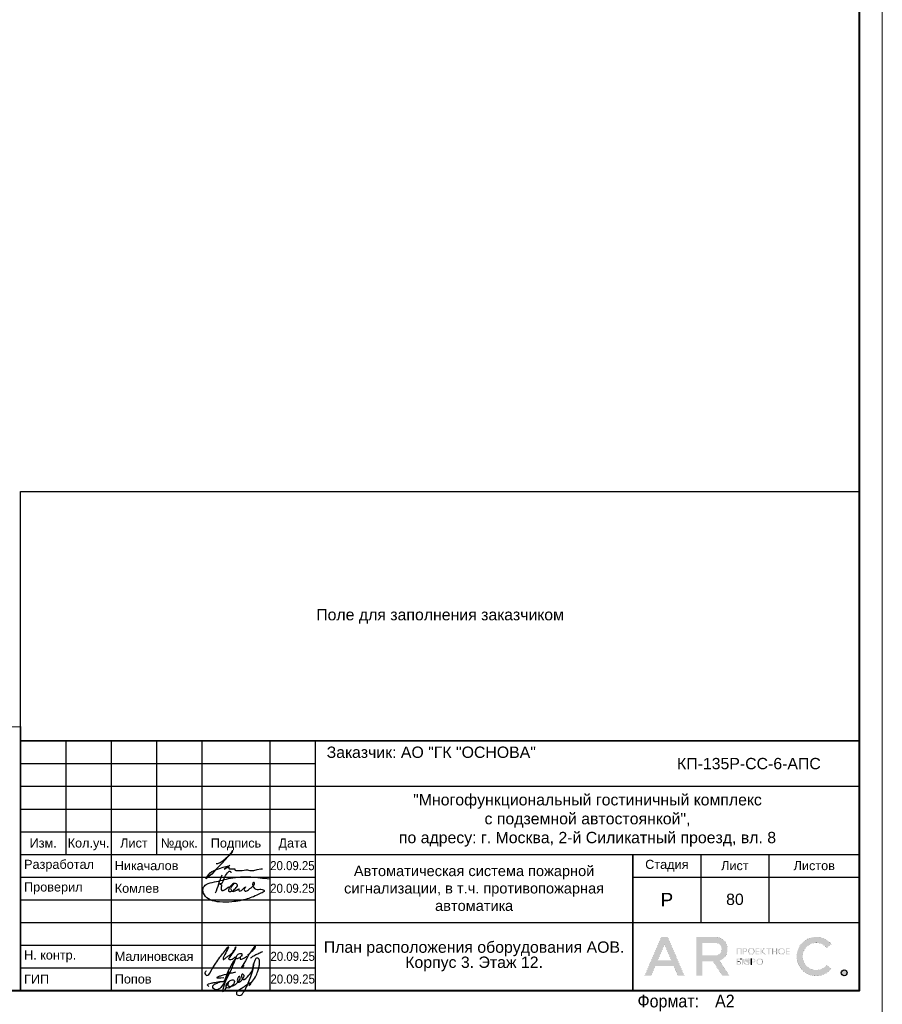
# Model space of a CAD drawing. Header units: millimetres. Extents: x -195178 to 1761886, y 140622 to 301105.
# Tile 67 of 131: x 612292 to 631311, y 224498 to 246211. Entities that reach past the tile are written whole.
import ezdxf
from ezdxf.enums import TextEntityAlignment as Align

# ---------------------------------------------------------------- set-up
doc = ezdxf.new("R2010")
doc.units = ezdxf.units.MM
doc.layers.get('Defpoints').update_dxf_attribs({"color": 252})
for name, color, linetype, lineweight in [('DB CP Оформление', 7, 'Continuous', 25), ('Охрана входов', 252, 'Continuous', 30), ('Рамка', 7, 'Continuous', 18)]:
    doc.layers.add(name, color=color, linetype=linetype, lineweight=lineweight)
doc.layers.add('DB CP Подписи', color=7, linetype='Continuous', lineweight=25, true_color=0x0a45f5)
doc.layers.add('Автоматика', color=1, linetype='Continuous')
doc.layers.add('формат', color=250, linetype='Continuous')
doc.styles.add('Arial', font='arial.ttf', dxfattribs={"width": 0.9, "height": 699.9999999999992})
doc.styles.add('CP.Text', font='arial.ttf')
doc.styles.add('CP.Text дата', font='arial.ttf', dxfattribs={"width": 0.9})

# ---------------------------------------------------------------- blocks, each defined once
blk = doc.blocks.new('*U29')
at = {"color": 0, "lineweight": 0}
blk.add_lwpolyline([(-594, 4.393872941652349e-15), (6.661338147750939e-14, 6.661338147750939e-14), (3.331937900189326e-14, 420.0000000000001), (-594.0000000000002, 420.0000000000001)], close=True, dxfattribs=at)
at = {"lineweight": 40}
blk.add_lwpolyline([(-574, 5.000000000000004), (-4.999999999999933, 5.000000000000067), (-4.999999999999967, 415.0000000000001), (-574.0000000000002, 415.0000000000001)], close=True, dxfattribs=at)
at = {"style": 'Arial', "width": 0.9}
blk.add_text('Формат:', height=2.8, dxfattribs=at).set_placement((-53.97311837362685, 1.250000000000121))
at = {"style": 'Arial', "width": 0.9, "flags": 8}
blk.add_attdef('FORMAT', (-36.87188609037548, 1.257088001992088), '', height=2.8, dxfattribs=at)
blk = doc.blocks.new('Попов')
at = {"layer": 'DB CP Подписи', "color": 160, "true_color": 0x0a45f5}
for points in [[(7.394956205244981, 7.032094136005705), (4.284556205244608, 0.8400941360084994), (3.982156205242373, 0.4944941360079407), (3.665356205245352, 0.2583778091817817), (3.190156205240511, 0.09837780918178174), (2.801356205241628, 0.2064941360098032), (2.509696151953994, 0.451294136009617), (2.383756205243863, 0.7680941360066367), (2.429696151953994, 0.9984941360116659), (2.62855620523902, 1.243294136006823), (3.319756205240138, 1.603294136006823), (3.895756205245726, 1.848094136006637), (4.370956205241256, 1.992094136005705), (4.918156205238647, 1.992094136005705)], [(7.394956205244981, 7.032094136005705), (6.962956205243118, 6.427294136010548), (4.918156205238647, 1.992094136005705)], [(8.094156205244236, 0.03369413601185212), (8.828556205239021, 0.5520941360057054), (9.980556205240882, 1.272094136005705), (10.85895620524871, 1.761694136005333), (10.41255620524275, 1.084894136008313), (11.57895620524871, 2.611294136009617), (12.16935620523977, 3.84969413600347), (12.471756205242, 4.713694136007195), (12.629696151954, 5.419294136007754), (12.689696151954, 6.2400941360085), (12.54375620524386, 6.945694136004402), (12.34215620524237, 7.075294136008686), (12.03975620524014, 7.075294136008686), (11.64969615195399, 6.6000941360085), (11.379696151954, 5.779294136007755), (11.21895620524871, 4.728094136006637), (10.72935620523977, 3.014494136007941), (9.418956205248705, 0.0336941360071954)], [(5.979696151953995, 4.069175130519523), (4.859696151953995, -0.1216221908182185), (5.311356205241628, 0.624094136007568), (5.311356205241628, 0.8688941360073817), (5.624396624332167, 1.697142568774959), (6.247356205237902, 2.150494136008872), (6.650556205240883, 2.323294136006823), (6.909756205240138, 2.323294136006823), (7.125756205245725, 2.150494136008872), (7.125756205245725, 1.747294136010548), (6.82335620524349, 1.243294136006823), (6.333756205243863, 0.7968941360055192), (5.714556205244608, 0.5088941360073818), (5.412156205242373, 0.5952941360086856), (5.49855620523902, 1.286494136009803), (5.817585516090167, 1.879286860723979), (5.714556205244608, 1.286494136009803), (5.829756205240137, 0.9552941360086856), (6.146556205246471, 0.8832941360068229), (6.794556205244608, 1.012894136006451), (7.528956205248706, 1.459294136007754), (8.119356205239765, 2.064094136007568), (8.407356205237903, 2.510494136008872), (8.407356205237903, 2.899294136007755), (8.320956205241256, 3.028894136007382), (8.090556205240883, 2.956894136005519), (7.816956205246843, 2.366494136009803), (7.816956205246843, 1.963294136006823), (7.989756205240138, 1.776094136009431), (8.364156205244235, 1.891294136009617), (8.82495620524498, 2.323294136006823), (9.055356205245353, 2.697694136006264), (9.271356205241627, 3.302494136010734), (9.012156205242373, 3.561694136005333), (8.882556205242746, 3.561694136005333), (8.709696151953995, 3.3600941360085), (8.709696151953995, 2.978377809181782), (9.039696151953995, 2.408377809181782), (10.349696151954, 3.378377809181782), (11.11969615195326, 4.410259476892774), (11.27818451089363, 5.133235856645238), (11.35539592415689, 5.654323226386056), (11.38831620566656, 5.819447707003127), (11.35539592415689, 5.654323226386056)], [(3.521356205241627, 2.971294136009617), (3.294445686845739, 2.859738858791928), (4.789696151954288, 2.859738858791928)], [(3.521356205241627, 2.971294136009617), (4.126156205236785, 3.244894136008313), (4.932556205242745, 3.475294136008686), (6.444556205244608, 3.835294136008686), (7.495756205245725, 4.080094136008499)], [(1.534156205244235, 0.8688941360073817), (1.303756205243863, 1.041694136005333), (1.217356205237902, 1.214494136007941), (1.447756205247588, 1.416094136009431), (2.038156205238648, 1.603294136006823), (2.815756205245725, 1.761694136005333), (3.506956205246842, 1.876894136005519), (4.357209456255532, 1.989153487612), (4.918156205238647, 1.992094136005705)]]:
    blk.add_spline(points, degree=3, dxfattribs=at)
at = {"layer": 'DB CP Подписи'}
blk.add_spline([(8.094156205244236, 0.03369413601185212), (7.791756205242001, -0.2544480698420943), (7.618956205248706, -0.4847058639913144), (7.618956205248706, -0.8015058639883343), (7.950156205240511, -1.060705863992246), (8.569356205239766, -1.060705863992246), (8.943756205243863, -0.7583058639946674), (9.116556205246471, -0.4991058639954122), (9.418956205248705, 0.0336941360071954)], degree=3, dxfattribs=at)
blk = doc.blocks.new('A$Cf51998ab')
at = {"layer": 'DB CP Подписи'}
for points in [[(2.024743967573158, 7.175397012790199), (0.02474396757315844, 3.175397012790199), (2.524743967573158, 0.1753970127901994), (9.524743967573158, 6.675397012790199), (17.02474396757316, 19.1753970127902), (23.52474396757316, 28.6753970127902), (29.02474396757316, 35.6753970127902), (35.52474396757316, 43.6753970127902), (36.52474396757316, 44.6753970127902), (30.02474396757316, 30.6753970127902), (28.52474396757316, 26.1753970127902), (28.52474396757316, 25.1753970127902), (31.52474396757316, 26.6753970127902), (36.02474396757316, 30.1753970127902), (43.52474396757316, 36.1753970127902), (45.52474396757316, 39.1753970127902), (47.52474396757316, 42.6753970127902), (47.52474396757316, 43.1753970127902), (48.02474396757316, 44.1753970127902), (40.52474396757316, 31.1753970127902), (37.52474396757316, 25.6753970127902), (40.52474396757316, 25.1753970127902), (47.02474396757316, 28.6753970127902), (47.52474396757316, 29.1753970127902)], [(66.52474396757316, 31.6753970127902), (75.02474396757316, 39.1753970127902), (79.02474396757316, 43.6753970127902), (79.52474396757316, 46.6753970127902), (75.02474396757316, 41.6753970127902), (69.02474396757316, 32.6753970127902), (61.02474396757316, 18.6753970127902), (57.02474396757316, 11.6753970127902), (61.52474396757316, 15.6753970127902)], [(57.52474396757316, 34.1753970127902), (54.52474396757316, 34.1753970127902), (50.02474396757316, 31.1753970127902), (49.52474396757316, 26.1753970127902), (54.02474396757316, 27.6753970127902), (56.02474396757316, 29.1753970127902), (58.02474396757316, 33.1753970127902), (57.52474396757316, 34.1753970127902)], [(71.80259313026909, 27.23596012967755), (75.18207571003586, 30.02247973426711), (81.43411698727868, 33.40007838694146), (87.77064376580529, 36.27103771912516), (91.06563812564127, 37.45319772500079)], [(59.02474396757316, 30.6753970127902), (55.49455854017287, 28.71229258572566), (55.52474396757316, 25.6753970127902), (57.52474396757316, 25.6753970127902), (62.02474396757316, 27.6753970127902), (65.02474396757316, 29.6753970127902), (65.52474396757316, 30.1753970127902)]]:
    blk.add_spline(points, degree=3, dxfattribs=at)
blk = doc.blocks.new('Лого')
at = {"layer": 'DB CP Оформление'}
h = blk.add_hatch(color=0, dxfattribs=at)
edge = h.paths.add_edge_path()
edge.add_line((-3.149615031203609, 491.8564630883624), (-2.145539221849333, 491.0307320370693))
edge.add_arc((-5.466713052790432, 493.7619962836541), 4.300000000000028, 39.43316774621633, 320.5668322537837, ccw=False)
edge.add_line((-2.145539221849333, 496.4932605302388), (-3.149615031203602, 495.6675294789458))
edge.add_arc((-5.466713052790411, 493.7619962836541), 3.000000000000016, 39.43316774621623, 320.5668322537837)
edge = h.paths.add_edge_path()
edge.add_arc((0.7039796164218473, 490.1453402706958), 0.65, 0, 360)
h.paths.add_polyline_path([(-38.91856638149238, 496.3972109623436), (-37.43639440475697, 492.9290438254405), (-40.40073835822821, 492.9290438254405)], flags=16)
edge = h.paths.add_edge_path(flags=16)
edge.add_line((-30.56831019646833, 493.9825875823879), (-27.63778042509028, 493.9825875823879))
edge.add_arc((-27.63778042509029, 495.2825875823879), 1.299999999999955, 270.0000000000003, 360.0000000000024)
edge.add_line((-26.33778042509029, 495.2825875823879), (-26.33778042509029, 495.4512324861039))
edge.add_arc((-27.63778042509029, 495.4512324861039), 1.300000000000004, 359.9999999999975, 449.9999999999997)
edge.add_line((-27.63778042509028, 496.7512324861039), (-30.56831019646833, 496.7512324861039))
edge.add_line((-30.56831019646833, 496.7512324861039), (-30.56831019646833, 493.9825875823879))
h.paths.add_polyline_path([(-35.9689509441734, 489.4953402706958), (-36.88082038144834, 491.6290438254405), (-40.956312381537, 491.6290438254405), (-41.8681818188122, 489.4953402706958), (-43.28192242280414, 489.4953402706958), (-39.6254366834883, 498.0512324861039), (-38.21169607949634, 498.0512324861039), (-34.55521034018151, 489.4953402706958)])
edge = h.paths.add_edge_path()
edge.add_line((-30.56831019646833, 489.4953402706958), (-31.86831019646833, 489.4953402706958))
edge.add_line((-31.86831019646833, 489.4953402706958), (-31.86831019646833, 498.0512324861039))
edge.add_line((-31.86831019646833, 498.0512324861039), (-27.63778042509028, 498.0512324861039))
edge.add_arc((-27.63778042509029, 495.4512324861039), 2.600000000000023, 0, 89.99999999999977, ccw=False)
edge.add_line((-25.03778042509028, 495.4512324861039), (-25.03778042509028, 495.2825875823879))
edge.add_arc((-27.63778042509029, 495.2825875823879), 2.600000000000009, -70.23716168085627, 0, ccw=False)
edge.add_line((-26.75864866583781, 492.8357268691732), (-24.6131234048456, 489.4953402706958))
edge.add_line((-24.6131234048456, 489.4953402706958), (-26.15818166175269, 489.4953402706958))
edge.add_line((-26.15818166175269, 489.4953402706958), (-28.20534579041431, 492.6825875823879))
edge.add_line((-28.20534579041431, 492.6825875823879), (-30.56831019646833, 492.6825875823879))
edge.add_line((-30.56831019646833, 492.6825875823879), (-30.56831019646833, 489.4953402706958))
edge = h.paths.add_edge_path(flags=16)
edge.add_line((-21.27053753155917, 492.6928723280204), (-21.27053753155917, 492.5228723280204))
edge.add_arc((-20.82053753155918, 492.5228723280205), 0.4499999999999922, 180.0000000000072, 270.0000000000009)
edge.add_line((-20.82053753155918, 492.0728723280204), (-20.69150461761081, 492.0728723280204))
edge.add_arc((-20.6915046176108, 492.5228723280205), 0.4500000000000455, 269.9999999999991, 359.9999999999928)
edge.add_line((-20.24150461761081, 492.5228723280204), (-20.24150461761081, 492.6928723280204))
edge.add_arc((-20.69150461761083, 492.6928723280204), 0.4500000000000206, 0, 89.99999999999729)
edge.add_line((-20.69150461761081, 493.1428723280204), (-20.82053753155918, 493.1428723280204))
edge.add_arc((-20.82053753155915, 492.6928723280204), 0.4500000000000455, 90.00000000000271, 180)
edge = h.paths.add_edge_path(flags=17)
edge.add_line((-21.62964566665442, 491.9228723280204), (-21.62964566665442, 492.5328723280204))
edge.add_line((-21.62964566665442, 492.5328723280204), (-21.45053753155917, 492.5328723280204))
edge.add_line((-21.45053753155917, 492.5328723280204), (-21.45053753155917, 492.5228723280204))
edge.add_arc((-20.85053753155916, 492.5228723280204), 0.6000000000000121, 180, 269.999999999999)
edge.add_line((-20.85053753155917, 491.9228723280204), (-20.66150461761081, 491.9228723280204))
edge.add_arc((-20.66150461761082, 492.5228723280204), 0.6000000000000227, 270.000000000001, 360)
edge.add_line((-20.06150461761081, 492.5228723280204), (-20.06150461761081, 492.6928723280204))
edge.add_arc((-20.66150461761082, 492.6928723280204), 0.6000000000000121, 0, 89.99999999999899)
edge.add_line((-20.66150461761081, 493.2928723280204), (-20.85053753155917, 493.2928723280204))
edge.add_arc((-20.85053753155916, 492.6928723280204), 0.6000000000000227, 90.00000000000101, 180)
edge.add_line((-21.45053753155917, 492.6928723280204), (-21.45053753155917, 492.6828723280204))
edge.add_line((-21.45053753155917, 492.6828723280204), (-21.62964566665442, 492.6828723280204))
edge.add_line((-21.62964566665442, 492.6828723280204), (-21.62964566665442, 493.2928723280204))
edge.add_line((-21.62964566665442, 493.2928723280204), (-21.80964566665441, 493.2928723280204))
edge.add_line((-21.80964566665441, 493.2928723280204), (-21.80964566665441, 491.9228723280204))
edge.add_line((-21.80964566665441, 491.9228723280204), (-21.62964566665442, 491.9228723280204))
edge = h.paths.add_edge_path(flags=16)
edge.add_line((-18.44160413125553, 492.6928723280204), (-18.44160413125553, 492.5228723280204))
edge.add_arc((-17.99160413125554, 492.5228723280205), 0.4499999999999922, 180.0000000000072, 270.0000000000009)
edge.add_line((-17.99160413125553, 492.0728723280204), (-17.86257121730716, 492.0728723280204))
edge.add_arc((-17.86257121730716, 492.5228723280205), 0.4500000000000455, 269.9999999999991, 359.9999999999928)
edge.add_line((-17.41257121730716, 492.5228723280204), (-17.41257121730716, 492.6928723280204))
edge.add_arc((-17.86257121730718, 492.6928723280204), 0.4500000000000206, 0, 89.99999999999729)
edge.add_line((-17.86257121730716, 493.1428723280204), (-17.99160413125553, 493.1428723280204))
edge.add_arc((-17.99160413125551, 492.6928723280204), 0.4500000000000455, 90.00000000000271, 180)
edge = h.paths.add_edge_path()
edge.add_line((-18.62160413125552, 492.6928723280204), (-18.62160413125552, 492.5228723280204))
edge.add_arc((-18.02160413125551, 492.5228723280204), 0.6000000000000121, 180, 269.999999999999)
edge.add_line((-18.02160413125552, 491.9228723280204), (-17.83257121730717, 491.9228723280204))
edge.add_arc((-17.83257121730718, 492.5228723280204), 0.6000000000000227, 270.000000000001, 360)
edge.add_line((-17.23257121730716, 492.5228723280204), (-17.23257121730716, 492.6928723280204))
edge.add_arc((-17.83257121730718, 492.6928723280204), 0.6000000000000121, 0, 89.99999999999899)
edge.add_line((-17.83257121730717, 493.2928723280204), (-18.02160413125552, 493.2928723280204))
edge.add_arc((-18.02160413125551, 492.6928723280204), 0.6000000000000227, 90.00000000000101, 180)
edge = h.paths.add_edge_path(flags=16)
edge.add_line((-13.61226025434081, 494.9777851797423), (-13.61226025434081, 494.8077851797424))
edge.add_arc((-13.16226025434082, 494.8077851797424), 0.4499999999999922, 180.0000000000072, 270.0000000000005)
edge.add_line((-13.16226025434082, 494.3577851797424), (-13.03322734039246, 494.3577851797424))
edge.add_arc((-13.03322734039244, 494.8077851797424), 0.4500000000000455, 269.9999999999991, 359.9999999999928)
edge.add_line((-12.58322734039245, 494.8077851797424), (-12.58322734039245, 494.9777851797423))
edge.add_arc((-13.03322734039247, 494.9777851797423), 0.4500000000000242, 0, 89.99999999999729)
edge.add_line((-13.03322734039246, 495.4277851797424), (-13.16226025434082, 495.4277851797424))
edge.add_arc((-13.16226025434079, 494.9777851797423), 0.4500000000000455, 90.00000000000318, 180)
edge = h.paths.add_edge_path()
edge.add_line((-13.79226025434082, 494.9777851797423), (-13.79226025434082, 494.8077851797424))
edge.add_arc((-13.19226025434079, 494.8077851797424), 0.6000000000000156, 180, 269.9999999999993)
edge.add_line((-13.19226025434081, 494.2077851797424), (-13.00322734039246, 494.2077851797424))
edge.add_arc((-13.00322734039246, 494.8077851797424), 0.6000000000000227, 270.000000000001, 360)
edge.add_line((-12.40322734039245, 494.8077851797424), (-12.40322734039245, 494.9777851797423))
edge.add_arc((-13.00322734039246, 494.9777851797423), 0.6000000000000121, 0, 89.99999999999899)
edge.add_line((-13.00322734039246, 495.5777851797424), (-13.19226025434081, 495.5777851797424))
edge.add_arc((-13.19226025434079, 494.9777851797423), 0.6000000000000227, 90.00000000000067, 180)
edge = h.paths.add_edge_path(flags=16)
edge.add_line((-20.28705089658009, 494.9777851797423), (-20.28705089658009, 494.8077851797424))
edge.add_arc((-19.8370508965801, 494.8077851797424), 0.4499999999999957, 180.0000000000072, 270.0000000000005)
edge.add_line((-19.83705089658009, 494.3577851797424), (-19.70801798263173, 494.3577851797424))
edge.add_arc((-19.70801798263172, 494.8077851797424), 0.4500000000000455, 269.9999999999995, 359.9999999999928)
edge.add_line((-19.25801798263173, 494.8077851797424), (-19.25801798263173, 494.9777851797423))
edge.add_arc((-19.70801798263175, 494.9777851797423), 0.4500000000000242, 0, 89.99999999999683)
edge.add_line((-19.70801798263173, 495.4277851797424), (-19.83705089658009, 495.4277851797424))
edge.add_arc((-19.83705089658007, 494.9777851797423), 0.4500000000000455, 90.00000000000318, 180)
edge = h.paths.add_edge_path()
edge.add_line((-20.46705089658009, 494.9777851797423), (-20.46705089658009, 494.8077851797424))
edge.add_arc((-19.86705089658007, 494.8077851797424), 0.6000000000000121, 180, 269.999999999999)
edge.add_line((-19.86705089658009, 494.2077851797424), (-19.67801798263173, 494.2077851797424))
edge.add_arc((-19.67801798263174, 494.8077851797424), 0.6000000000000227, 270.000000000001, 360)
edge.add_line((-19.07801798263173, 494.8077851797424), (-19.07801798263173, 494.9777851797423))
edge.add_arc((-19.67801798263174, 494.9777851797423), 0.6000000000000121, 0, 89.99999999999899)
edge.add_line((-19.67801798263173, 495.5777851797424), (-19.86705089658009, 495.5777851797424))
edge.add_arc((-19.86705089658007, 494.9777851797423), 0.6000000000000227, 90.00000000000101, 180)
edge = h.paths.add_edge_path(flags=16)
edge.add_arc((-19.22667760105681, 492.7878723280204), 0.1800000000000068, 270.0000000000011, 360)
edge.add_line((-19.04667760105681, 492.7878723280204), (-19.0466776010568, 492.9328723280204))
edge.add_arc((-19.22667760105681, 492.9328723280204), 0.1800000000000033, 0, 89.99999999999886)
edge.add_line((-19.2266776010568, 493.1128723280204), (-19.63443714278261, 493.1128723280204))
edge.add_line((-19.63443714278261, 493.1128723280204), (-19.6344371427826, 492.6078723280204))
edge.add_line((-19.6344371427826, 492.6078723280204), (-19.22667760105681, 492.6078723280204))
edge = h.paths.add_edge_path()
edge.add_line((-19.63443714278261, 491.9228723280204), (-19.81443714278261, 491.9228723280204))
edge.add_line((-19.81443714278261, 491.9228723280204), (-19.81443714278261, 493.2928723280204))
edge.add_line((-19.81443714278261, 493.2928723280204), (-19.2266776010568, 493.2928723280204))
edge.add_arc((-19.2266776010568, 492.9328723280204), 0.3600000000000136, 0, 89.99999999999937, ccw=False)
edge.add_line((-18.8666776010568, 492.9328723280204), (-18.86667760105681, 492.7878723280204))
edge.add_arc((-19.22667760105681, 492.7878723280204), 0.3600000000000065, -89.99999999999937, 0, ccw=False)
edge.add_line((-19.22667760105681, 492.4278723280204), (-19.63443714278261, 492.4278723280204))
edge.add_line((-19.63443714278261, 492.4278723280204), (-19.63443714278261, 491.9228723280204))
edge = h.paths.add_edge_path(flags=16)
edge.add_line((-22.41432519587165, 492.0728723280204), (-22.81592550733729, 492.0728723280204))
edge.add_line((-22.81592550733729, 492.0728723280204), (-22.81592550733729, 492.5700955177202))
edge.add_line((-22.81592550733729, 492.5700955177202), (-22.41432519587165, 492.5700955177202))
edge.add_arc((-22.41432519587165, 492.3900955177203), 0.17999999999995, -1.807620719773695e-11, 89.99999999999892, ccw=False)
edge.add_line((-22.23432519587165, 492.3900955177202), (-22.23432519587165, 492.2528723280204))
edge.add_arc((-22.41432519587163, 492.2528723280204), 0.1799999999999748, -90.00000000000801, 0, ccw=False)
h.paths.add_polyline_path([(-16.95626591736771, 495.5777851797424), (-17.51223811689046, 494.9677851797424), (-17.55459530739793, 494.9677851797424), (-17.55459530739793, 495.5777851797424), (-17.73459530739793, 495.5777851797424), (-17.73459530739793, 494.2077851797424), (-17.55459530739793, 494.2077851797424), (-17.55459530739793, 494.8177851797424), (-17.47826675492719, 494.8177851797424), (-16.92229455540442, 494.2077851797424), (-16.67874821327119, 494.2077851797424), (-17.32006333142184, 494.9114214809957), (-16.71271957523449, 495.5777851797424)])
edge = h.paths.add_edge_path()
edge.add_line((-22.10894538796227, 493.1128723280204), (-22.8159255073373, 493.1128723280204))
edge.add_line((-22.8159255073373, 493.1128723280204), (-22.81592550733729, 492.7200955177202))
edge.add_line((-22.81592550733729, 492.7200955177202), (-22.41432519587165, 492.7200955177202))
edge.add_arc((-22.41432519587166, 492.3600955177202), 0.3600000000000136, 0, 89.99999999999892, ccw=False)
edge.add_line((-22.05432519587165, 492.3600955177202), (-22.05432519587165, 492.2828723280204))
edge.add_arc((-22.41432519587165, 492.2828723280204), 0.3600000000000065, -89.99999999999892, 0, ccw=False)
edge.add_line((-22.41432519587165, 491.9228723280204), (-23.01592550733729, 491.9228723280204))
edge.add_line((-23.01592550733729, 491.9228723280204), (-23.01592550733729, 493.2928723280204))
edge.add_line((-23.01592550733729, 493.2928723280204), (-22.10894538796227, 493.2928723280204))
edge.add_line((-22.10894538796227, 493.2928723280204), (-22.10894538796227, 493.1128723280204))
h.paths.add_polyline_path([(-15.99401623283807, 495.3977851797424), (-16.45775531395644, 495.3977851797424), (-16.45775531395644, 495.5777851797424), (-15.35027715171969, 495.5777851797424), (-15.35027715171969, 495.3977851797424), (-15.81401623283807, 495.3977851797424), (-15.81401623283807, 494.2077851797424), (-15.99401623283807, 494.2077851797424)])
h.paths.add_polyline_path([(-14.219327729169, 494.9827851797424), (-14.219327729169, 495.5777851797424), (-14.039327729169, 495.5777851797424), (-14.039327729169, 494.2077851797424), (-14.219327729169, 494.2077851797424), (-14.219327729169, 494.8027851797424), (-14.92320967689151, 494.8027851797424), (-14.92320967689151, 494.2077851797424), (-15.10320967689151, 494.2077851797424), (-15.10320967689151, 495.5777851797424), (-14.92320967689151, 495.5777851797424), (-14.92320967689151, 494.9827851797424)])
h.paths.add_polyline_path([(-11.97615986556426, 494.8027851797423), (-11.97615986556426, 494.3877851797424), (-11.30687213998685, 494.3877851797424), (-11.30687213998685, 494.2077851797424), (-12.15615986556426, 494.2077851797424), (-12.15615986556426, 495.5777851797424), (-11.30687213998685, 495.5777851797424), (-11.30687213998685, 495.3977851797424), (-11.97615986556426, 495.3977851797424), (-11.97615986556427, 494.9827851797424), (-11.34484040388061, 494.9827851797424), (-11.34484040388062, 494.8027851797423)])
edge = h.paths.add_edge_path(flags=16)
edge.add_arc((-21.07411837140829, 495.0727851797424), 0.1800000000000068, 270.0000000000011, 360)
edge.add_line((-20.89411837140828, 495.0727851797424), (-20.89411837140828, 495.2177851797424))
edge.add_arc((-21.07411837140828, 495.2177851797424), 0.1800000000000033, 0, 89.99999999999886)
edge.add_line((-21.07411837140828, 495.3977851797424), (-21.48187791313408, 495.3977851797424))
edge.add_line((-21.48187791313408, 495.3977851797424), (-21.48187791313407, 494.8927851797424))
edge.add_line((-21.48187791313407, 494.8927851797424), (-21.07411837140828, 494.8927851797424))
h.paths.add_polyline_path([(-22.81592550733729, 494.2077851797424), (-23.01592550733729, 494.2077851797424), (-23.01592550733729, 495.5777851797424), (-21.90894538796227, 495.5777851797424), (-21.90894538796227, 494.2077851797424), (-22.10894538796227, 494.2077851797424), (-22.10894538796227, 495.3977851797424), (-22.81592550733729, 495.3977851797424)])
h.paths.add_polyline_path([(-18.65095050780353, 494.8027851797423), (-18.65095050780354, 494.3877851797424), (-17.98166278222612, 494.3877851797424), (-17.98166278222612, 494.2077851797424), (-18.83095050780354, 494.2077851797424), (-18.83095050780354, 495.5777851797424), (-17.98166278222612, 495.5777851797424), (-17.98166278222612, 495.3977851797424), (-18.65095050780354, 495.3977851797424), (-18.65095050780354, 494.9827851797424), (-18.01963104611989, 494.9827851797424), (-18.01963104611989, 494.8027851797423)])
edge = h.paths.add_edge_path()
edge.add_line((-21.48187791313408, 494.2077851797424), (-21.66187791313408, 494.2077851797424))
edge.add_line((-21.66187791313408, 494.2077851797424), (-21.66187791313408, 495.5777851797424))
edge.add_line((-21.66187791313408, 495.5777851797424), (-21.07411837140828, 495.5777851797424))
edge.add_arc((-21.07411837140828, 495.2177851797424), 0.3600000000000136, 0, 89.99999999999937, ccw=False)
edge.add_line((-20.71411837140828, 495.2177851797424), (-20.71411837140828, 495.0727851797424))
edge.add_arc((-21.07411837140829, 495.0727851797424), 0.3600000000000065, -89.99999999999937, 0, ccw=False)
edge.add_line((-21.07411837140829, 494.7127851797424), (-21.48187791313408, 494.7127851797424))
edge.add_line((-21.48187791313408, 494.7127851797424), (-21.48187791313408, 494.2077851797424))
edge = h.paths.add_edge_path()
edge.add_line((-19.81443714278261, 493.2928723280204), (-19.81443714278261, 491.9228723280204))
edge.add_line((-22.10894538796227, 493.2928723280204), (-22.10894538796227, 493.1128723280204))
at = {"layer": 'DB CP Оформление', "color": 0}
for p, q in [((-22.10894538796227, 493.2928723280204), (-22.10894538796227, 493.1128723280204)), ((-19.81443714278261, 493.2928723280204), (-19.81443714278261, 491.9228723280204))]:
    blk.add_line(p, q, dxfattribs=at)
at = {"layer": 'DB CP Оформление', "color": 0, "const_width": 0.01}
for points in [[(-35.9689509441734, 489.4953402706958), (-36.88082038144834, 491.6290438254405), (-40.956312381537, 491.6290438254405), (-41.8681818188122, 489.4953402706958), (-43.28192242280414, 489.4953402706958), (-39.6254366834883, 498.0512324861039), (-38.21169607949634, 498.0512324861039), (-34.55521034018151, 489.4953402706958)], [(-38.91856638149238, 496.3972109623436), (-37.43639440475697, 492.9290438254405), (-40.40073835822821, 492.9290438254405)], [(-22.81592550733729, 494.2077851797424), (-23.01592550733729, 494.2077851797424), (-23.01592550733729, 495.5777851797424), (-21.90894538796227, 495.5777851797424), (-21.90894538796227, 494.2077851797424), (-22.10894538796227, 494.2077851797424), (-22.10894538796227, 495.3977851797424), (-22.81592550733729, 495.3977851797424)], [(-18.65095050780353, 494.8027851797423), (-18.65095050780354, 494.3877851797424), (-17.98166278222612, 494.3877851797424), (-17.98166278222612, 494.2077851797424), (-18.83095050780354, 494.2077851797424), (-18.83095050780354, 495.5777851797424), (-17.98166278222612, 495.5777851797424), (-17.98166278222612, 495.3977851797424), (-18.65095050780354, 495.3977851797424), (-18.65095050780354, 494.9827851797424), (-18.01963104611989, 494.9827851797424), (-18.01963104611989, 494.8027851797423)], [(-16.95626591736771, 495.5777851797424), (-17.51223811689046, 494.9677851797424), (-17.55459530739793, 494.9677851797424), (-17.55459530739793, 495.5777851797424), (-17.73459530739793, 495.5777851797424), (-17.73459530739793, 494.2077851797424), (-17.55459530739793, 494.2077851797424), (-17.55459530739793, 494.8177851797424), (-17.47826675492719, 494.8177851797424), (-16.92229455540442, 494.2077851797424), (-16.67874821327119, 494.2077851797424), (-17.32006333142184, 494.9114214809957), (-16.71271957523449, 495.5777851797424)], [(-15.99401623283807, 495.3977851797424), (-16.45775531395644, 495.3977851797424), (-16.45775531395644, 495.5777851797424), (-15.35027715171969, 495.5777851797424), (-15.35027715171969, 495.3977851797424), (-15.81401623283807, 495.3977851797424), (-15.81401623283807, 494.2077851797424), (-15.99401623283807, 494.2077851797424)], [(-14.219327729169, 494.9827851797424), (-14.219327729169, 495.5777851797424), (-14.039327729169, 495.5777851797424), (-14.039327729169, 494.2077851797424), (-14.219327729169, 494.2077851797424), (-14.219327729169, 494.8027851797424), (-14.92320967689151, 494.8027851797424), (-14.92320967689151, 494.2077851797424), (-15.10320967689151, 494.2077851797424), (-15.10320967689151, 495.5777851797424), (-14.92320967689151, 495.5777851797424), (-14.92320967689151, 494.9827851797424)], [(-11.97615986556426, 494.8027851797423), (-11.97615986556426, 494.3877851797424), (-11.30687213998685, 494.3877851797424), (-11.30687213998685, 494.2077851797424), (-12.15615986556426, 494.2077851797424), (-12.15615986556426, 495.5777851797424), (-11.30687213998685, 495.5777851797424), (-11.30687213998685, 495.3977851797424), (-11.97615986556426, 495.3977851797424), (-11.97615986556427, 494.9827851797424), (-11.34484040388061, 494.9827851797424), (-11.34484040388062, 494.8027851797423)]]:
    blk.add_lwpolyline(points, close=True, dxfattribs=at)
for points in [[(-30.56831019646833, 489.4953402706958), (-31.86831019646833, 489.4953402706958), (-31.86831019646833, 498.0512324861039), (-27.63778042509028, 498.0512324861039, -0.414213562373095), (-25.03778042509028, 495.4512324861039), (-25.03778042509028, 495.2825875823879, -0.316436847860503), (-26.75864866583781, 492.8357268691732), (-24.6131234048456, 489.4953402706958), (-26.15818166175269, 489.4953402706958), (-28.20534579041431, 492.6825875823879), (-30.56831019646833, 492.6825875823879)], [(-3.149615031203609, 491.8564630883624), (-2.145539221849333, 491.0307320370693, -2.790346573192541), (-2.145539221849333, 496.4932605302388), (-3.149615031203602, 495.6675294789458, 2.790346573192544)], [(-30.56831019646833, 493.9825875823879), (-27.63778042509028, 493.9825875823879, 0.414213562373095), (-26.33778042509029, 495.2825875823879), (-26.33778042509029, 495.4512324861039, 0.414213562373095), (-27.63778042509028, 496.7512324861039), (-30.56831019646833, 496.7512324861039)], [(-21.48187791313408, 494.2077851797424), (-21.66187791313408, 494.2077851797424), (-21.66187791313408, 495.5777851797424), (-21.07411837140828, 495.5777851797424, -0.4142135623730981), (-20.71411837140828, 495.2177851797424), (-20.71411837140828, 495.0727851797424, -0.4142135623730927), (-21.07411837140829, 494.7127851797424), (-21.48187791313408, 494.7127851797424)], [(-21.07411837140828, 494.8927851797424, 0.4142135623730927), (-20.89411837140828, 495.0727851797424), (-20.89411837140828, 495.2177851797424, 0.4142135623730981), (-21.07411837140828, 495.3977851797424), (-21.48187791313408, 495.3977851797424), (-21.48187791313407, 494.8927851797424)], [(-20.46705089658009, 494.9777851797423), (-20.46705089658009, 494.8077851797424, 0.414213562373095), (-19.86705089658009, 494.2077851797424), (-19.67801798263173, 494.2077851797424, 0.414213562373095), (-19.07801798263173, 494.8077851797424), (-19.07801798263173, 494.9777851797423, 0.414213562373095), (-19.67801798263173, 495.5777851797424), (-19.86705089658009, 495.5777851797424, 0.414213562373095)], [(-20.28705089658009, 494.9777851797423), (-20.28705089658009, 494.8077851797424, 0.414213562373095), (-19.83705089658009, 494.3577851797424), (-19.70801798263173, 494.3577851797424, 0.414213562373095), (-19.25801798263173, 494.8077851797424), (-19.25801798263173, 494.9777851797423, 0.414213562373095), (-19.70801798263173, 495.4277851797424), (-19.83705089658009, 495.4277851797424, 0.414213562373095)], [(-13.79226025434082, 494.9777851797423), (-13.79226025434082, 494.8077851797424, 0.414213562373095), (-13.19226025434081, 494.2077851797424), (-13.00322734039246, 494.2077851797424, 0.414213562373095), (-12.40322734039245, 494.8077851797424), (-12.40322734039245, 494.9777851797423, 0.414213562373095), (-13.00322734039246, 495.5777851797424), (-13.19226025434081, 495.5777851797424, 0.414213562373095)], [(-13.61226025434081, 494.9777851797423), (-13.61226025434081, 494.8077851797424, 0.414213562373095), (-13.16226025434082, 494.3577851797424), (-13.03322734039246, 494.3577851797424, 0.414213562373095), (-12.58322734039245, 494.8077851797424), (-12.58322734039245, 494.9777851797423, 0.414213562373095), (-13.03322734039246, 495.4277851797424), (-13.16226025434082, 495.4277851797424, 0.414213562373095)], [(-22.10894538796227, 493.1128723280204), (-22.8159255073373, 493.1128723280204), (-22.81592550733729, 492.7200955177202), (-22.41432519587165, 492.7200955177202, -0.4142135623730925), (-22.05432519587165, 492.3600955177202), (-22.05432519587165, 492.2828723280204, -0.4142135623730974), (-22.41432519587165, 491.9228723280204), (-23.01592550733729, 491.9228723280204), (-23.01592550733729, 493.2928723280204), (-22.10894538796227, 493.2928723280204)], [(-21.62964566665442, 491.9228723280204), (-21.62964566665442, 492.5328723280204), (-21.45053753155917, 492.5328723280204), (-21.45053753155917, 492.5228723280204, 0.414213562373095), (-20.85053753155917, 491.9228723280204), (-20.66150461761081, 491.9228723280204, 0.414213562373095), (-20.06150461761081, 492.5228723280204), (-20.06150461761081, 492.6928723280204, 0.414213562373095), (-20.66150461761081, 493.2928723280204), (-20.85053753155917, 493.2928723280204, 0.414213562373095), (-21.45053753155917, 492.6928723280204), (-21.45053753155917, 492.6828723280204), (-21.62964566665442, 492.6828723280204), (-21.62964566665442, 493.2928723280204), (-21.80964566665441, 493.2928723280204), (-21.80964566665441, 491.9228723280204)], [(-21.27053753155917, 492.6928723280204), (-21.27053753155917, 492.5228723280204, 0.414213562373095), (-20.82053753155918, 492.0728723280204), (-20.69150461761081, 492.0728723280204, 0.414213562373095), (-20.24150461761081, 492.5228723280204), (-20.24150461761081, 492.6928723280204, 0.414213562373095), (-20.69150461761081, 493.1428723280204), (-20.82053753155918, 493.1428723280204, 0.414213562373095)], [(-19.63443714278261, 491.9228723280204), (-19.81443714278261, 491.9228723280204), (-19.81443714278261, 493.2928723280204), (-19.2266776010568, 493.2928723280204, -0.4142135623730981), (-18.8666776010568, 492.9328723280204), (-18.86667760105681, 492.7878723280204, -0.4142135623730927), (-19.22667760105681, 492.4278723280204), (-19.63443714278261, 492.4278723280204)], [(-19.22667760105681, 492.6078723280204, 0.4142135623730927), (-19.04667760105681, 492.7878723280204), (-19.0466776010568, 492.9328723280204, 0.4142135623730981), (-19.2266776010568, 493.1128723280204), (-19.63443714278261, 493.1128723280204), (-19.6344371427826, 492.6078723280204)], [(-18.62160413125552, 492.6928723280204), (-18.62160413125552, 492.5228723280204, 0.414213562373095), (-18.02160413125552, 491.9228723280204), (-17.83257121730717, 491.9228723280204, 0.414213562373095), (-17.23257121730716, 492.5228723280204), (-17.23257121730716, 492.6928723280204, 0.414213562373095), (-17.83257121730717, 493.2928723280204), (-18.02160413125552, 493.2928723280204, 0.414213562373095)], [(-18.44160413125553, 492.6928723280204), (-18.44160413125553, 492.5228723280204, 0.414213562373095), (-17.99160413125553, 492.0728723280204), (-17.86257121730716, 492.0728723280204, 0.414213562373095), (-17.41257121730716, 492.5228723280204), (-17.41257121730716, 492.6928723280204, 0.414213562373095), (-17.86257121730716, 493.1428723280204), (-17.99160413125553, 493.1428723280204, 0.414213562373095)], [(-22.41432519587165, 492.0728723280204), (-22.81592550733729, 492.0728723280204), (-22.81592550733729, 492.5700955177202), (-22.41432519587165, 492.5700955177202, -0.4142135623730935), (-22.23432519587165, 492.3900955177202), (-22.23432519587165, 492.2528723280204, -0.4142135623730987)]]:
    blk.add_lwpolyline(points, format="xyb", close=True, dxfattribs=at)
at = {"layer": 'DB CP Оформление', "color": 0}
blk.add_circle((0.7039796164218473, 490.1453402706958), 0.65, dxfattribs=at)
at = {"layer": 'Defpoints', "color": 0}
blk.add_lwpolyline([(-45.89650028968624, 501.2732863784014), (4.103499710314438, 501.2732863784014), (4.103499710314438, 486.2732863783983), (-45.89650028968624, 486.2732863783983)], close=True, dxfattribs=at)
blk = doc.blocks.new('A$C5BE547C8')
at = {"layer": 'DB CP Подписи', "color": 160, "true_color": 0x0a45f5}
for points in [[(12.77064067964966, 273.4620631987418), (54.9465189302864, 284.4855278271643), (94.154754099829, 355.2698806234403), (190.2780455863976, 461.4464249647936), (197.8667517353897, 439.9583000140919)], [(553.6754189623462, 292.4671654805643), (541.1363445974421, 294.8536106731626), (543.5881781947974, 221.3447915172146), (618.3679039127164, 188.8783703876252), (688.8570107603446, 181.5274854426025), (702.341915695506, 169.2760206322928), (655.1448083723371, 128.8461685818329), (445.8771119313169, 43.72502877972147), (210.5232081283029, -1.356840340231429), (25.1820216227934, -2.336883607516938), (-119.9528827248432, 30.00445333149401), (-207.229957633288, 105.4676031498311), (-226.8427679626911, 202.491644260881), (-177.8107121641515, 263.2541753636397), (-54.24994114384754, 301.4757719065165), (189.9297362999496, 360.2782164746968), (498.8316938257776, 377.9189649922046), (787.0024744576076, 349.3846527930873)], [(-36.17550682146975, 134.4371501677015), (61.71678818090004, 412.4869762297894)], [(12.77064067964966, 273.4620631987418), (53.68175455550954, 259.2054039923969), (47.35787273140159, 207.3811667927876), (60.00563637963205, 173.2529950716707), (97.94904722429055, 183.3650324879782)], [(97.94904722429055, 183.3650324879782), (177.0679458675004, 224.8184770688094), (161.8986921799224, 163.5096667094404), (207.1457470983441, 161.4226177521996), (266.314922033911, 204.5548820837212), (296.9437179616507, 255.3396693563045), (253.785020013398, 280.3842265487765), (197.7158576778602, 243.8061435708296), (177.076149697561, 224.897245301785)], [(240.4512582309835, 278.160545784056), (216.6761126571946, 242.9138925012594), (193.0570860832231, 200.9501308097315), (214.3763311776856, 163.8837520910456), (260.4151262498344, 165.1061032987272), (324.2741268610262, 195.7046833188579), (317.2758679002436, 178.2197674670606), (323.3993369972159, 165.9803596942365), (371.5122399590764, 186.0879841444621), (421.3747226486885, 228.0517155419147), (401.2547955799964, 186.9622102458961), (414.3764636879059, 162.4833644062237), (464.2389463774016, 183.4652452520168), (539.4700353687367, 247.2851138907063), (556.5207641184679, 274.5734312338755), (553.6754189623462, 292.4671654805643)]]:
    blk.add_spline(points, degree=3, dxfattribs=at)
blk = doc.blocks.new('Никачалов')
blk.add_lwpolyline([(-307.2528087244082, -10.52482762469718), (-266.7209943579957, -10.52482762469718), (-217.2917009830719, 12.19796214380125), (-151.053767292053, 56.65713122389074), (-104.5903002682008, 97.1639252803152), (-42.3079472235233, 148.5397506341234), (-2.762450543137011, 181.1417946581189), (25.90605847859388, 213.7455219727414), (43.7010164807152, 235.4819012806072), (55.56432182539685, 255.2404097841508), (61.49597449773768, 269.0720390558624), (48.64291482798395, 267.0958515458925), (20.96416013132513, 227.5771512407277), (-26.48906123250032, 171.2625404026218), (-43.29770154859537, 147.551656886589), (-106.566372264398, 73.45304175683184), (-171.8145516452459, 1.330614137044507), (-320.1058683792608, -151.8054015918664), (-406.1148320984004, -241.7118334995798), (-487.1818974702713, -312.8461673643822), (-518.8162328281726, -343.4720238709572), (-528.703466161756, -345.4482113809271), (-526.7239574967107, -334.5808633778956), (-516.8401608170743, -316.7968590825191), (-494.0998678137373, -283.2067213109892), (-477.294664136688, -261.4703420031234), (-435.7730954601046, -217.0111729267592), (-400.1831794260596, -188.3598206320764), (-362.6171914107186, -168.6013121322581), (-318.1297963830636, -150.8173078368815), (-234.0969046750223, -118.213580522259), (-154.0195936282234, -90.55032198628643), (-5.728276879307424, -52.01971543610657), (-125.3510846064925, -134.0213973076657), (-130.2929829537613, -133.0333035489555), (-128.316910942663, -131.0571160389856), (-95.39726961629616, -111.8204287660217), (-59.85203000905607, -95.76348443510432), (-27.71938084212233, -87.49177623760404), (-25.77080201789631, -90.41229184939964), (-29.66795968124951, -102.5757764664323), (-30.15252690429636, -110.3610126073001), (-29.17995580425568, -115.7122051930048), (-24.3102270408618, -121.0650810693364), (-17.49535610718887, -123.4974413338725), (-8.24390245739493, -125.9314848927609), (2.468126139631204, -127.3909010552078), (14.15272583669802, -127.3909010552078), (101.7906602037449, -127.3909010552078), (105.0348549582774, -129.2711407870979), (104.8664592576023, -152.815378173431), (110.9218312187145, -158.3651994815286), (128.4246742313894, -163.9133375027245), (156.4780234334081, -166.202617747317), (264.0107071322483, -165.9518068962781), (307.6251938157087, -158.1497378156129), (346.3905716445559, -151.961947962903), (383.8122205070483, -151.961947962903), (403.5351374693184, -158.7119581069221), (436.9152894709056, -161.67118948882), (526.11689822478, -161.927050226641), (598.5373598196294, -138.5208429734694), (676.6111056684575, -125.8742528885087), (713.761259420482, -126.4129070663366)])
blk = doc.blocks.new('ауацуа')
at = {"layer": 'DB CP Оформление'}
for p, q in [((-901444.4389830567, -47611.55045884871), (-882944.4389830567, -47611.55045884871)), ((-901444.4389830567, -53111.55045884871), (-901444.4389830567, -47611.55045884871)), ((-900444.4389830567, -47611.55045884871), (-900444.4389830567, -50111.55045884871)), ((-899444.4389830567, -47611.55045884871), (-899444.4389830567, -53111.55045884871)), ((-898444.4389830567, -47611.55045884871), (-898444.4389830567, -50111.55045884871)), ((-897444.4389830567, -47611.55045884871), (-897444.4389830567, -53111.55045884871)), ((-895944.4389830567, -47611.55045884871), (-895944.4389830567, -53111.55045884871)), ((-894944.4389830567, -53111.55045884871), (-894944.4389830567, -47612.58197722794)), ((-901444.4389830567, -48111.55045884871), (-894944.4389830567, -48111.55045884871)), ((-901444.4389830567, -48611.55045884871), (-894944.4389830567, -48611.55045884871)), ((-894944.4389830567, -48611.55045884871), (-882944.4389830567, -48611.55045884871)), ((-901444.4389830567, -49111.55045884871), (-894944.4389830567, -49111.55045884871)), ((-901444.4389830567, -49611.55045884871), (-894944.4389830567, -49611.55045884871)), ((-901444.4389830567, -50111.55045884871), (-882944.4389830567, -50111.55045884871)), ((-887944.4389830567, -53111.55045884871), (-887944.4389830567, -50111.55045884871)), ((-887944.4389830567, -50111.55045884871), (-887944.4389830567, -53111.55045884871)), ((-886444.4389830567, -50111.55045884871), (-886444.4389830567, -51611.55045884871)), ((-884944.4389830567, -50111.55045884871), (-884944.4389830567, -51611.55045884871)), ((-901444.4389830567, -50611.55045884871), (-894944.4389830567, -50611.55045884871)), ((-887944.4389830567, -50611.55045884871), (-882944.4389830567, -50611.55045884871)), ((-901444.4389830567, -51111.55045884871), (-894944.4389830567, -51111.55045884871)), ((-901444.4389830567, -51611.55045884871), (-894944.4389830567, -51611.55045884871)), ((-894944.4389830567, -51611.55045884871), (-882944.4389830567, -51611.55045884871)), ((-901444.4389830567, -52111.55045884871), (-894944.4389830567, -52111.55045884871)), ((-901444.4389830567, -52611.55045884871), (-894944.4389830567, -52611.55045884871)), ((-901444.4389830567, -53111.55045884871), (-882944.4389830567, -53111.55045884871))]:
    blk.add_line(p, q, dxfattribs=at)
at = {"layer": 'DB CP Оформление', "ltscale": 100}
blk.add_line((-882944.4389830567, -53111.55045884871), (-882944.4389830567, -47611.55045884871), dxfattribs=at)
at = {"layer": 'DB CP Оформление'}
blk.add_lwpolyline([(-887944.4389830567, -51611.55045884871), (-882944.4389830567, -51611.55045884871), (-882944.4389830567, -53111.55045884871), (-887944.4389830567, -53111.55045884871)], close=True, dxfattribs=at)
at = {"layer": 'DB CP Оформление', "color": 0, "xscale": 100, "yscale": 100, "zscale": 100}
blk.add_blockref('Лого', (-883354.7889540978, -101738.8790966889), dxfattribs=at)
at = {"layer": 'DB CP Подписи'}
blk.add_blockref('Никачалов', (-896824.2117446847, -50303.85781468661), dxfattribs=at)
at = {"layer": 'DB CP Подписи', "color": 160, "true_color": 0x0a45f5, "xscale": 1.445624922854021, "yscale": 1.445624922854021, "zscale": 1.445624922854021}
blk.add_blockref('A$C5BE547C8', (-897091.0831624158, -51157.1531102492), dxfattribs=at)
at = {"layer": 'DB CP Подписи'}
for name, p, xscale, yscale, zscale in [('A$Cf51998ab', (-897379.3541802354, -52782.28930560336), 14.0625, 14.0625, 14.0625), ('Попов', (-897444.4389830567, -53111.55045884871), 100, 100, 100)]:
    blk.add_blockref(name, p, dxfattribs=dict(at, xscale=xscale, yscale=yscale, zscale=zscale))
at = {"layer": 'DB CP Оформление', "style": 'CP.Text'}
for s, p in [('Изм.', (-900944.4389830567, -49861.55045884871)), ('Кол.уч.', (-899944.4389830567, -49861.55045884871)), ('Лист', (-898944.4389830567, -49861.55045884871)), ('№док.', (-897944.4389830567, -49861.55045884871)), ('Подпись', (-896694.4389830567, -49861.55045884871)), ('Дата', (-895444.4389830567, -49861.55045884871))]:
    blk.add_text(s, height=200, dxfattribs=at).set_placement(p, align=Align.MIDDLE_CENTER)
at = {"layer": 'DB CP Оформление'}
for s, insert, char_height, width, attachment_point, style in [('\\pxi1,t1;Заказчик: АО "ГК "ОСНОВА"', (-894944.4389830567, -47861.55045884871), 250, 8500, 4, 'CP.Text'), ('КП-135Р-СС-6-АПС', (-886970.4668877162, -48111.55045884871), 250, 3500.000000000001, 4, 'CP.Text'), ('"Многофункциональный гостиничный комплекс ^Jс подземной автостоянкой", \\Pпо адресу: г. Москва, 2-й Силикатный проезд, вл. 8', (-888944.4389830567, -49361.55045884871), 250, 12000, 5, 'CP.Text'), (' Разработал', (-901444.4389830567, -50361.55045884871), 200, 1999.999999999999, 4, 'CP.Text'), (' Никачалов', (-899444.4389830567, -50361.55045884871), 200, 1999.999999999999, 4, 'CP.Text'), ('20.09.25', (-895450.4190462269, -50361.55045884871), 200, 1000, 5, 'CP.Text дата'), ('\\pxl0.2375,r0.2375;Автоматическая система пожарной сигнализации, в т.ч. противопожарная автоматика', (-891444.4389830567, -50861.55045884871), 230, 6999.999999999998, 5, 'CP.Text'), ('Стадия', (-887194.4389830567, -50361.55045884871), 200, 1499.999999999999, 5, 'CP.Text'), ('Лист', (-885694.4389830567, -50361.55045884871), 200, 1499.999999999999, 5, 'CP.Text'), ('Листов', (-883944.4389830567, -50361.55045884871), 200, 2000, 5, 'CP.Text'), (' Проверил', (-901444.4389830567, -50861.55045884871), 200, 1999.999999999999, 4, 'CP.Text'), (' Комлев', (-899444.4389830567, -50861.55045884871), 200, 1999.999999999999, 4, 'CP.Text'), ('20.09.25', (-895450.4190462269, -50861.55045884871), 200, 1000, 5, 'CP.Text дата'), ('Р', (-887194.4389830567, -51111.55045884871), 300, 1499.999999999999, 5, 'CP.Text'), (' Н. контр.', (-901444.4389830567, -52361.55045884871), 200, 1999.999999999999, 4, 'CP.Text'), (' Малиновская', (-899444.4389830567, -52361.55045884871), 200, 1999.999999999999, 4, 'CP.Text'), ('20.09.25', (-895444.4389830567, -52361.55045884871), 200, 1000, 5, 'CP.Text дата'), (' ГИП', (-901444.4389830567, -52861.55045884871), 200, 1999.999999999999, 4, 'CP.Text'), (' Попов', (-899444.4389830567, -52861.55045884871), 200, 1999.999999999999, 4, 'CP.Text'), ('20.09.25', (-895444.4389830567, -52861.55045884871), 200, 1000, 5, 'CP.Text дата')]:
    blk.add_mtext(s, dxfattribs=dict(at, insert=insert, char_height=char_height, width=width, attachment_point=attachment_point, style=style))

msp = doc.modelspace()

# ---------------------------------------------------------------- linework, layer by layer
at = {"layer": 'Defpoints'}
for p, q in [((612310.7712878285, 235804.7842184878), (630810.7712878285, 235804.7842184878)), ((612310.7713586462, 230304.784170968), (612310.7713586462, 235804.784170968))]:
    msp.add_line(p, q, dxfattribs=at)
at = {"layer": 'Defpoints', "color": 0, "lineweight": 18, "ltscale": 0.008333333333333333}
msp.add_line((619713.9610183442, 230297.0952578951), (630810.771429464, 230297.0952578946), dxfattribs=at)
at = {"layer": 'Defpoints'}
for points in [[(612310.771429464, 235804.7841227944), (630810.771429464, 235804.7841227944), (630810.771429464, 230304.7841228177), (612310.771429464, 230304.7841228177)], [(612310.771429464, 230304.7841228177), (630810.771429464, 230304.7841228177), (630810.771429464, 224804.784122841), (612310.771429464, 224804.784122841)]]:
    msp.add_lwpolyline(points, close=True, dxfattribs=at)
at = {"layer": 'Defpoints', "color": 3, "lineweight": 30}
msp.add_lwpolyline([(603647.771429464, 230615.784122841), (612310.771429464, 230626.784122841), (612310.771429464, 224804.784122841), (603647.771429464, 224793.784122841)], close=True, dxfattribs=at)
at = {"layer": 'Охрана входов', "color": 0, "lineweight": 18, "ltscale": 0.008333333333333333}
msp.add_line((630810.771429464, 232033.0945672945), (630810.7726566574, 230297.0952578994), dxfattribs=at)
at = {"layer": 'Рамка'}
for p in [(630810.771429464, 230304.784122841), (612310.771429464, 224804.784122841)]:
    msp.add_line(p, (630810.771429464, 224804.784122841), dxfattribs=at)
msp.add_lwpolyline([(573910.771429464, 224804.784122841), (630810.771429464, 224804.784122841), (630810.771429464, 265804.784122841), (573910.771429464, 265804.784122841)], close=True, dxfattribs=at)

# ---------------------------------------------------------------- block references
msp.add_blockref('ауацуа', (1513755.210412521, 277916.3345816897))
at = {"layer": 'формат', "xscale": 100, "yscale": 100, "zscale": 100}
msp.add_blockref('*U29', (631310.771429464, 224304.784122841), dxfattribs=at).add_auto_attribs({'FORMAT': 'А2'})

# ---------------------------------------------------------------- texts
at = {"layer": 'Defpoints', "insert": (621560.7713586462, 233054.784170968), "char_height": 250, "width": 18500, "attachment_point": 5, "style": 'CP.Text'}
msp.add_mtext('\\pxl0.2375,r0.2375;Поле для заполнения заказчиком', dxfattribs=at)
at = {"layer": 'Автоматика', "color": 7, "insert": (622310.7714294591, 225554.7841228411), "char_height": 250, "width": 6999.999999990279, "attachment_point": 5, "line_spacing_factor": 0.8, "style": 'CP.Text'}
msp.add_mtext('\\pxqc;План расположения оборудования АОВ.\\PКорпус 3. Этаж 12. ', dxfattribs=at)
at = {"layer": 'Рамка', "style": 'CP.Text'}
msp.add_text('80', height=250, dxfattribs=at).set_placement((628061.3828156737, 226813.1578994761), align=Align.MIDDLE_CENTER)

doc.saveas('drawing.dxf')
